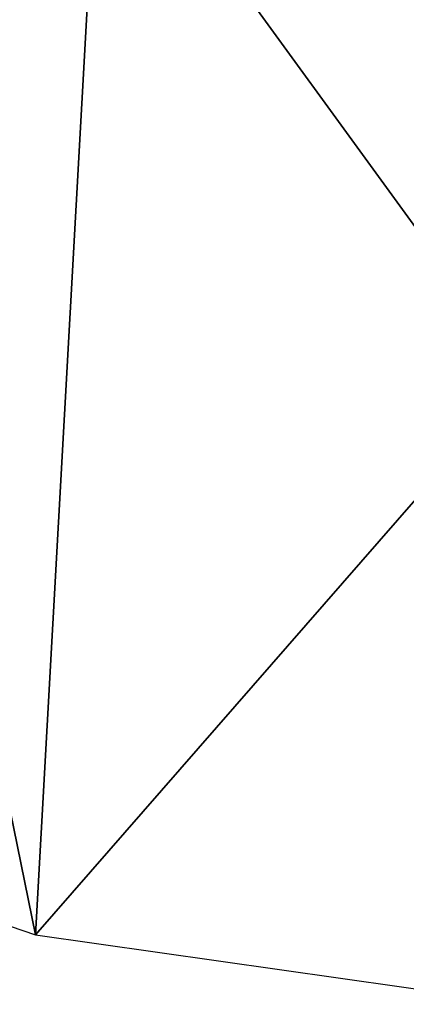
# Model space of a CAD drawing. Header units: millimetres. Extents: x -88 to 65, y -55 to 71.
# Tile 145 of 256: x -6.369 to -5.894, y -12.812 to -11.602. Entities that reach past the tile are written whole.
import ezdxf

# ---------------------------------------------------------------- set-up
doc = ezdxf.new("R2010")
doc.units = ezdxf.units.MM
doc.layers.add('P-SANR-FIXT', color=6, linetype='Continuous', lineweight=30)

msp = doc.modelspace()

# ---------------------------------------------------------------- meshes
at = {"layer": 'P-SANR-FIXT'}
mesh = msp.add_polyface(dxfattribs=at)
corners = [(-5.749999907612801, -11.39136159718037, 89.5419817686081), (-6.271256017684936, -11.32223200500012, 89.68513255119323), (-6.66888288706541, -11.16020746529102, 90.0264997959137), (-6.942443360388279, -10.96077945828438, 90.45851376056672), (-7.119343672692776, -10.74888400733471, 90.93297607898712), (-7.218338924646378, -10.53522971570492, 91.42892146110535), (-7.249999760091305, -10.32518848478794, 91.9353404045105), (-7.249999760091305, -11.14411901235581, 95.53082406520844), (-7.249999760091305, -12.11415427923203, 99.08851933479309), (-7.224777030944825, -12.21499069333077, 98.45636315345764), (-7.143813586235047, -12.32862156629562, 97.83149213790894), (-6.993549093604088, -12.45455978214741, 97.22194540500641), (-6.747298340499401, -12.5904594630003, 96.64679882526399), (-6.349486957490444, -12.72612750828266, 96.16528751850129), (-5.749999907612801, -12.81166916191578, 95.99836456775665), (-5.749999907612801, -12.03931214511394, 92.78385329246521)]
mesh.append_faces([[corners[k] for k in face] for face in [(2, 13, 1), (13, 2, 12), (11, 4, 10), (12, 3, 11)]], dxfattribs={"vtx0": -1, "vtx1": -1})
mesh.append_faces([[corners[k] for k in face] for face in [(15, 1, 13), (10, 5, 7)]], dxfattribs={"vtx0": -1, "vtx1": -1, "vtx2": -1})
mesh.append_faces([[corners[k] for k in face] for face in [(12, 2, 3), (11, 3, 4), (10, 4, 5)]], dxfattribs={"vtx0": -1, "vtx2": -1})
mesh.append_faces([[corners[k] for k in face] for face in [(6, 7, 5), (14, 15, 13)]], dxfattribs={"vtx1": -1})
mesh.append_faces([[corners[k] for k in face] for face in [(9, 10, 7)]], dxfattribs={"vtx1": -1, "vtx2": -1})
mesh.append_faces([[corners[k] for k in face] for face in [(15, 0, 1), (7, 8, 9)]], dxfattribs={"vtx2": -1})

doc.saveas('drawing.dxf')
